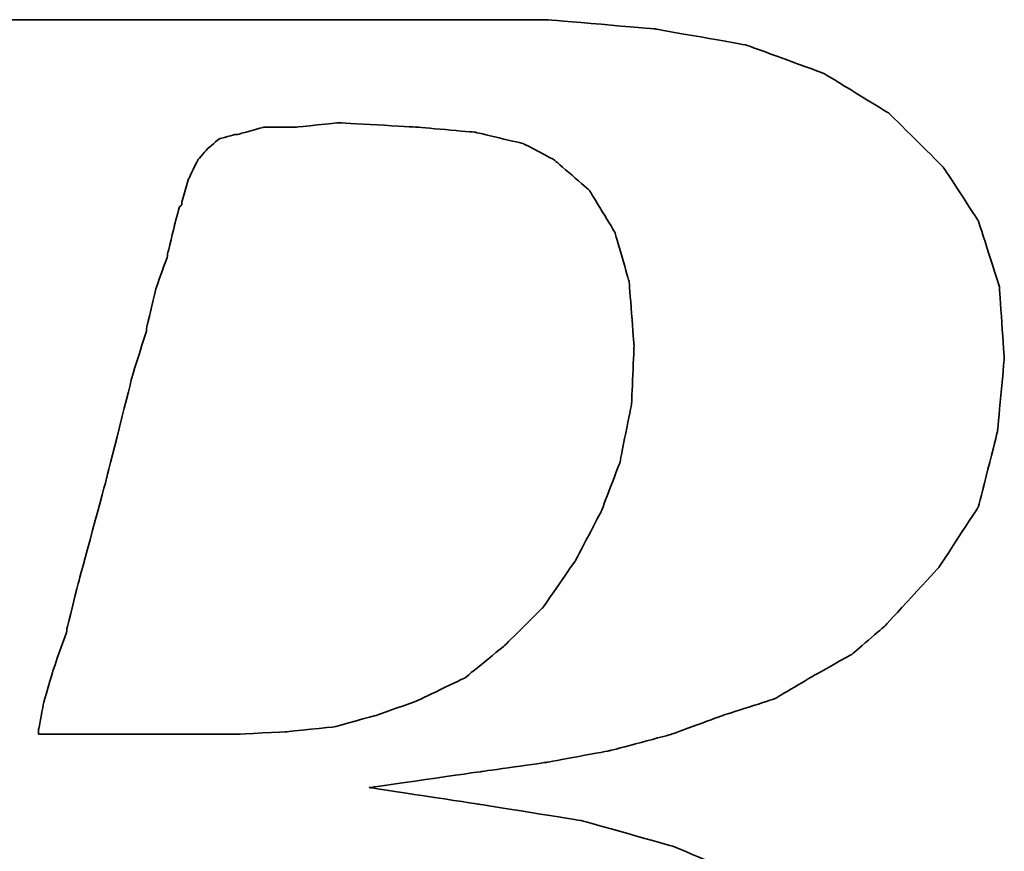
# Model space of a CAD drawing. Header units: millimetres. Extents: x 416 to 815, y 121 to 252.
# Tile 30 of 51: x 714.51 to 716.08, y 162.67 to 164. Entities that reach past the tile are written whole.
import ezdxf

# ---------------------------------------------------------------- set-up
doc = ezdxf.new("R2010")
doc.units = ezdxf.units.MM
doc.layers.add('DIM', color=4, linetype='CONTINUOUS')
doc.layers.add('layer 1', color=7, linetype='CONTINUOUS')

# ---------------------------------------------------------------- blocks, each defined once
blk = doc.blocks.new('TBI MOTION logo(完整正式版)')
at = {"layer": 'layer 1', "color": 22, "lineweight": 35}
for points, knots in [([(-64.65375, -6.86375), (-64.65375, -6.86375), (-64.84375, -7.29625), (-64.84375, -7.29625), (-64.84375, -7.29625), (-64.84375, -7.29625), (-64.86875, -7.34375), (-64.86875, -7.34375), (-64.86875, -7.34375), (-64.86875, -7.34375), (-64.86875, -7.36875), (-64.86875, -7.36875), (-64.86875, -7.36875), (-64.86875, -7.36875), (-65.15375, -7.65375), (-65.15375, -7.65375), (-65.15375, -7.65375), (-65.15375, -7.65375), (-65.17875, -7.65375), (-65.17875, -7.65375), (-65.17875, -7.65375), (-65.17875, -7.65375), (-65.20375, -7.67875), (-65.20375, -7.67875), (-65.20375, -7.67875), (-65.20375, -7.67875), (-65.58875, -7.87125), (-65.58875, -7.87125), (-65.58875, -7.87125), (-65.58875, -7.87125), (-65.63375, -7.87125), (-65.63375, -7.87125), (-65.63375, -7.87125), (-65.63375, -7.87125), (-65.65875, -7.89375), (-65.65875, -7.89375), (-65.65875, -7.89375), (-65.65875, -7.89375), (-66.09375, -7.94375), (-66.09375, -7.94375), (-66.09375, -7.94375), (-66.09375, -7.94375), (-66.11375, -7.94375), (-66.11375, -7.94375), (-66.11375, -7.94375), (-66.11375, -7.94375), (-66.16375, -7.94375), (-66.16375, -7.94375), (-66.16375, -7.94375), (-66.16375, -7.94375), (-66.30875, -7.94375), (-66.30875, -7.94375), (-66.30875, -7.94375), (-66.30875, -7.94375), (-66.69375, -7.94375), (-66.69375, -7.94375), (-66.69375, -7.94375), (-66.69375, -7.94375), (-67.07375, -7.94375), (-67.07375, -7.94375), (-67.07375, -7.94375), (-67.07375, -7.94375), (-67.12375, -7.94375), (-67.12375, -7.94375), (-67.12375, -7.94375), (-67.12375, -7.94375), (-67.12375, -7.96625), (-67.12375, -7.96625), (-67.12375, -7.96625), (-67.12375, -7.96625), (-67.14875, -7.99125), (-67.14875, -7.99125), (-67.14875, -7.99125), (-67.14875, -7.99125), (-67.24375, -8.34875), (-67.24375, -8.34875), (-67.24375, -8.34875), (-67.24375, -8.34875), (-67.31375, -8.68625), (-67.31375, -8.68625), (-67.31375, -8.68625), (-67.31375, -8.68625), (-67.26875, -8.68625), (-67.26875, -8.68625), (-67.26875, -8.68625), (-67.26875, -8.68625), (-67.07375, -8.68625), (-67.07375, -8.68625), (-67.07375, -8.68625), (-67.07375, -8.68625), (-66.54875, -8.68625), (-66.54875, -8.68625), (-66.54875, -8.68625), (-66.54875, -8.68625), (-65.82625, -8.68625), (-65.82625, -8.68625), (-65.82625, -8.68625), (-65.82625, -8.68625), (-65.01375, -8.68625), (-65.01375, -8.68625), (-65.01375, -8.68625), (-65.01375, -8.68625), (-64.05375, -8.68625), (-64.05375, -8.68625), (-64.05375, -8.68625), (-64.05375, -8.68625), (-62.08375, -8.68625), (-62.08375, -8.68625), (-62.08375, -8.68625), (-62.08375, -8.68625), (-60.06875, -8.68625), (-60.06875, -8.68625), (-60.06875, -8.68625), (-60.06875, -8.68625), (-59.10875, -8.68625), (-59.10875, -8.68625), (-59.10875, -8.68625), (-59.10875, -8.68625), (-58.29375, -8.68625), (-58.29375, -8.68625), (-58.29375, -8.68625), (-58.29375, -8.68625), (-57.57375, -8.68625), (-57.57375, -8.68625), (-57.57375, -8.68625), (-57.57375, -8.68625), (-57.04875, -8.68625), (-57.04875, -8.68625), (-57.04875, -8.68625), (-57.04875, -8.68625), (-56.85375, -8.68625), (-56.85375, -8.68625), (-56.85375, -8.68625), (-56.85375, -8.68625), (-56.70875, -8.68625), (-56.70875, -8.68625), (-56.70875, -8.68625), (-56.70875, -8.68625), (-56.61375, -8.68625), (-56.61375, -8.68625), (-56.61375, -8.68625), (-56.61375, -8.68625), (-56.56875, -8.68625), (-56.56875, -8.68625), (-56.56875, -8.68625), (-56.56875, -8.68625), (-55.65375, -8.63875), (-55.65375, -8.63875), (-55.65375, -8.63875), (-55.65375, -8.63875), (-54.76875, -8.51875), (-54.76875, -8.51875), (-54.76875, -8.51875), (-54.76875, -8.51875), (-53.90375, -8.30375), (-53.90375, -8.30375), (-53.90375, -8.30375), (-53.90375, -8.30375), (-53.08875, -8.03875), (-53.08875, -8.03875), (-53.08875, -8.03875), (-53.08875, -8.03875), (-52.34375, -7.65375), (-52.34375, -7.65375), (-52.34375, -7.65375), (-52.34375, -7.65375), (-51.69875, -7.29625), (-51.69875, -7.29625), (-51.69875, -7.29625), (-51.69875, -7.29625), (-51.21875, -6.91125), (-51.21875, -6.91125), (-51.21875, -6.91125), (-51.21875, -6.91125), (-50.83375, -6.50375), (-50.83375, -6.50375), (-50.83375, -6.50375), (-50.83375, -6.50375), (-50.44875, -5.94875), (-50.44875, -5.94875), (-50.44875, -5.94875), (-50.44875, -5.94875), (-50.13875, -5.30375), (-50.13875, -5.30375), (-50.13875, -5.30375), (-50.13875, -5.30375), (-49.99375, -4.65375), (-49.99375, -4.65375), (-49.99375, -4.65375), (-49.99375, -4.65375), (-49.92375, -3.98375), (-49.92375, -3.98375), (-49.92375, -3.98375), (-49.92375, -3.98375), (-49.99375, -3.19374), (-49.99375, -3.19374), (-49.99375, -3.19374), (-49.99375, -3.19374), (-50.23374, -2.44874), (-50.23374, -2.44874), (-50.23374, -2.44874), (-50.23374, -2.44874), (-50.59375, -1.87374), (-50.59375, -1.87374), (-50.59375, -1.87374), (-50.59375, -1.87374), (-51.09875, -1.31874), (-51.09875, -1.31874), (-51.09875, -1.31874), (-51.09875, -1.31874), (-51.74375, -0.81875), (-51.74375, -0.81875), (-51.74375, -0.81875), (-51.74375, -0.81875), (-52.53875, -0.48125), (-52.53875, -0.48125), (-52.53875, -0.48125), (-52.53875, -0.48125), (-53.47375, -0.21875), (-53.47375, -0.21875), (-53.47375, -0.21875), (-53.47375, -0.21875), (-54.52875, -0.04874), (-54.52875, -0.04874), (-54.52875, -0.04874), (-54.52875, -0.04874), (-55.65375, 0.12125), (-55.65375, 0.12125), (-55.65375, 0.12125), (-55.65375, 0.12125), (-54.50375, 0.28624), (-54.50375, 0.28624), (-54.50375, 0.28624), (-54.50375, 0.28624), (-53.83375, 0.38124), (-53.83375, 0.38124), (-53.83375, 0.38124), (-53.83375, 0.38124), (-53.18375, 0.50125), (-53.18375, 0.50125), (-53.18375, 0.50125), (-53.18375, 0.50125), (-52.55875, 0.66874), (-52.55875, 0.66874), (-52.55875, 0.66874), (-52.55875, 0.66874), (-52.03375, 0.86124), (-52.03375, 0.86124), (-52.03375, 0.86124), (-52.03375, 0.86124), (-51.50374, 1.03124), (-51.50374, 1.03124), (-51.50374, 1.03124), (-51.50374, 1.03124), (-51.09875, 1.27125), (-51.09875, 1.27125), (-51.09875, 1.27125), (-51.09875, 1.27125), (-50.71375, 1.48624), (-50.71375, 1.48624), (-50.71375, 1.48624), (-50.71375, 1.48624), (-50.37625, 1.77625), (-50.37625, 1.77625), (-50.37625, 1.77625), (-50.37625, 1.77625), (-49.82375, 2.37625), (-49.82375, 2.37625), (-49.82375, 2.37625), (-49.82375, 2.37625), (-49.41875, 2.99625), (-49.41875, 2.99625), (-49.41875, 2.99625), (-49.41875, 2.99625), (-49.22375, 3.76625), (-49.22375, 3.76625), (-49.22375, 3.76625), (-49.22375, 3.76625), (-49.15375, 4.50874), (-49.15375, 4.50874), (-49.15375, 4.50874), (-49.15375, 4.50874), (-49.20375, 5.25125), (-49.20375, 5.25125), (-49.20375, 5.25125), (-49.20375, 5.25125), (-49.41875, 5.92625), (-49.41875, 5.92625), (-49.41875, 5.92625), (-49.41875, 5.92625), (-49.77875, 6.47625), (-49.77875, 6.47625), (-49.77875, 6.47625), (-49.77875, 6.47625), (-50.33125, 7.02624), (-50.33125, 7.02624), (-50.33125, 7.02624), (-50.33125, 7.02624), (-51.00125, 7.43625), (-51.00125, 7.43625), (-51.00125, 7.43625), (-51.00125, 7.43625), (-51.79375, 7.72625), (-51.79375, 7.72625), (-51.79375, 7.72625), (-51.79375, 7.72625), (-52.72875, 7.89124), (-52.72875, 7.89124), (-52.72875, 7.89124), (-52.72875, 7.89124), (-53.83375, 7.98625), (-53.83375, 7.98625), (-53.83375, 7.98625), (-53.83375, 7.98625), (-53.92875, 7.98625), (-53.92875, 7.98625), (-53.92875, 7.98625), (-53.92875, 7.98625), (-54.26375, 7.98625), (-54.26375, 7.98625), (-54.26375, 7.98625), (-54.26375, 7.98625), (-54.74375, 7.98625), (-54.74375, 7.98625), (-54.74375, 7.98625), (-54.74375, 7.98625), (-55.36875, 7.98625), (-55.36875, 7.98625), (-55.36875, 7.98625), (-55.36875, 7.98625), (-56.13375, 7.98625), (-56.13375, 7.98625), (-56.13375, 7.98625), (-56.13375, 7.98625), (-56.94875, 7.98625), (-56.94875, 7.98625), (-56.94875, 7.98625), (-56.94875, 7.98625), (-58.77625, 7.98625), (-58.77625, 7.98625), (-58.77625, 7.98625), (-58.77625, 7.98625), (-60.59875, 7.98625), (-60.59875, 7.98625), (-60.59875, 7.98625), (-60.59875, 7.98625), (-61.41375, 7.98625), (-61.41375, 7.98625), (-61.41375, 7.98625), (-61.41375, 7.98625), (-62.17875, 7.98625), (-62.17875, 7.98625), (-62.17875, 7.98625), (-62.17875, 7.98625), (-62.80375, 7.98625), (-62.80375, 7.98625), (-62.80375, 7.98625), (-62.80375, 7.98625), (-63.30625, 7.98625), (-63.30625, 7.98625), (-63.30625, 7.98625), (-63.30625, 7.98625), (-63.57375, 7.98625), (-63.57375, 7.98625), (-63.57375, 7.98625), (-63.57375, 7.98625), (-63.57375, 7.96375), (-63.57375, 7.96375), (-63.57375, 7.96375), (-63.57375, 7.96375), (-63.59875, 7.94125), (-63.59875, 7.94125), (-63.59875, 7.94125), (-63.59875, 7.94125), (-63.69375, 7.55625), (-63.69375, 7.55625), (-63.69375, 7.55625), (-63.69375, 7.55625), (-63.76375, 7.24624), (-63.76375, 7.24624), (-63.76375, 7.24624), (-63.76375, 7.24624), (-63.23875, 7.24624), (-63.23875, 7.24624), (-63.23875, 7.24624), (-63.23875, 7.24624), (-62.75875, 7.24624), (-62.75875, 7.24624), (-62.75875, 7.24624), (-62.75875, 7.24624), (-62.61125, 7.24624), (-62.61125, 7.24624), (-62.61125, 7.24624), (-62.61125, 7.24624), (-62.56625, 7.24624), (-62.56625, 7.24624), (-62.56625, 7.24624), (-62.56625, 7.24624), (-62.22875, 7.24624), (-62.22875, 7.24624), (-62.22875, 7.24624), (-62.22875, 7.24624), (-62.20375, 7.24624), (-62.20375, 7.24624), (-62.20375, 7.24624), (-62.20375, 7.24624), (-62.17875, 7.21875), (-62.17875, 7.21875), (-62.17875, 7.21875), (-62.17875, 7.21875), (-61.96375, 7.17125), (-61.96375, 7.17125), (-61.96375, 7.17125), (-61.96375, 7.17125), (-61.72375, 7.12624), (-61.72375, 7.12624), (-61.72375, 7.12624), (-61.72375, 7.12624), (-61.70375, 7.12624), (-61.70375, 7.12624), (-61.70375, 7.12624), (-61.70375, 7.12624), (-61.55875, 7.07624), (-61.55875, 7.07624), (-61.55875, 7.07624), (-61.55875, 7.07624), (-61.50875, 7.07624), (-61.50875, 7.07624), (-61.50875, 7.07624), (-61.50875, 7.07624), (-61.48375, 7.02624), (-61.48375, 7.02624), (-61.48375, 7.02624), (-61.48375, 7.02624), (-61.31875, 6.83375), (-61.31875, 6.83375), (-61.31875, 6.83375), (-61.31875, 6.83375), (-61.29375, 6.81125), (-61.29375, 6.81125), (-61.29375, 6.81125), (-61.29375, 6.81125), (-61.29375, 6.78625), (-61.29375, 6.78625), (-61.29375, 6.78625), (-61.29375, 6.78625), (-61.19875, 6.50124), (-61.19875, 6.50124), (-61.19875, 6.50124), (-61.19875, 6.50124), (-61.17375, 6.45124), (-61.17375, 6.45124), (-61.17375, 6.45124), (-61.17375, 6.45124), (-61.19875, 6.40625), (-61.19875, 6.40625), (-61.19875, 6.40625), (-61.19875, 6.40625), (-61.26875, 5.99624), (-61.26875, 5.99624), (-61.26875, 5.99624), (-61.26875, 5.99624), (-61.26875, 5.85125), (-61.26875, 5.85125), (-61.26875, 5.85125), (-61.26875, 5.85125), (-61.26875, 5.82625), (-61.26875, 5.82625), (-61.26875, 5.82625), (-61.26875, 5.82625), (-61.29375, 5.80625), (-61.29375, 5.80625), (-61.29375, 5.80625), (-61.29375, 5.80625), (-61.34125, 5.66125), (-61.34125, 5.66125), (-61.34125, 5.66125), (-61.34125, 5.66125), (-61.41375, 5.44625), (-61.41375, 5.44625), (-61.41375, 5.44625), (-61.41375, 5.44625), (-61.48375, 5.15625), (-61.48375, 5.15625), (-61.48375, 5.15625), (-61.48375, 5.15625), (-61.58375, 4.82124), (-61.58375, 4.82124), (-61.58375, 4.82124), (-61.58375, 4.82124), (-61.79875, 4.00375), (-61.79875, 4.00375), (-61.79875, 4.00375), (-61.79875, 4.00375), (-62.05875, 2.99625), (-62.05875, 2.99625), (-62.05875, 2.99625), (-62.05875, 2.99625), (-62.34875, 1.91625), (-62.34875, 1.91625), (-62.34875, 1.91625), (-62.34875, 1.91625), (-62.97375, -0.41124), (-62.97375, -0.41124), (-62.97375, -0.41124), (-62.97375, -0.41124), (-63.59875, -2.75875), (-63.59875, -2.75875), (-63.59875, -2.75875), (-63.59875, -2.75875), (-63.88375, -3.86374), (-63.88375, -3.86374), (-63.88375, -3.86374), (-63.88375, -3.86374), (-64.14875, -4.82374), (-64.14875, -4.82374), (-64.14875, -4.82374), (-64.14875, -4.82374), (-64.36375, -5.64125), (-64.36375, -5.64125), (-64.36375, -5.64125), (-64.36375, -5.64125), (-64.43625, -5.97625), (-64.43625, -5.97625), (-64.43625, -5.97625), (-64.43625, -5.97625), (-64.50875, -6.28625), (-64.50875, -6.28625), (-64.50875, -6.28625), (-64.50875, -6.28625), (-64.50875, -6.30875), (-64.50875, -6.30875), (-64.50875, -6.30875), (-64.50875, -6.30875), (-64.57875, -6.50375), (-64.57875, -6.50375), (-64.57875, -6.50375), (-64.57875, -6.50375), (-64.62875, -6.69625), (-64.62875, -6.69625), (-64.62875, -6.69625), (-64.62875, -6.69625), (-64.62875, -6.76875), (-64.62875, -6.76875), (-64.62875, -6.76875), (-64.62875, -6.76875), (-64.62875, -6.81375), (-64.62875, -6.81375), (-64.62875, -6.81375), (-64.62875, -6.81375), (-64.62875, -6.83875), (-64.62875, -6.83875), (-64.62875, -6.83875), (-64.62875, -6.83875), (-64.65375, -6.86375), (-64.65375, -6.86375)], [0, 0, 0, 0, 0.00719424, 0.00719424, 0.00719424, 0.00719425, 0.01438849, 0.01438849, 0.01438849, 0.0143885, 0.02158273, 0.02158273, 0.02158273, 0.02158274, 0.02877698, 0.02877698, 0.02877698, 0.02877699, 0.03597122, 0.03597122, 0.03597122, 0.03597123, 0.04316547, 0.04316547, 0.04316547, 0.04316548, 0.05035971, 0.05035971, 0.05035971, 0.05035972, 0.05755396, 0.05755396, 0.05755396, 0.05755397, 0.0647482, 0.0647482, 0.0647482, 0.06474821, 0.07194245, 0.07194245, 0.07194245, 0.07194246, 0.07913669, 0.07913669, 0.07913669, 0.0791367, 0.08633094, 0.08633094, 0.08633094, 0.08633095, 0.09352518, 0.09352518, 0.09352518, 0.09352519, 0.10071942, 0.10071942, 0.10071942, 0.10071943, 0.10791367, 0.10791367, 0.10791367, 0.10791368, 0.11510791, 0.11510791, 0.11510791, 0.11510792, 0.12230216, 0.12230216, 0.12230216, 0.12230217, 0.1294964, 0.1294964, 0.1294964, 0.12949641, 0.13669065, 0.13669065, 0.13669065, 0.13669066, 0.14388489, 0.14388489, 0.14388489, 0.1438849, 0.15107914, 0.15107914, 0.15107914, 0.15107915, 0.15827338, 0.15827338, 0.15827338, 0.15827339, 0.16546763, 0.16546763, 0.16546763, 0.16546764, 0.17266187, 0.17266187, 0.17266187, 0.17266188, 0.17985612, 0.17985612, 0.17985612, 0.17985613, 0.18705036, 0.18705036, 0.18705036, 0.18705037, 0.1942446, 0.1942446, 0.1942446, 0.19424461, 0.20143885, 0.20143885, 0.20143885, 0.20143886, 0.20863309, 0.20863309, 0.20863309, 0.2086331, 0.21582734, 0.21582734, 0.21582734, 0.21582735, 0.22302158, 0.22302158, 0.22302158, 0.22302159, 0.23021583, 0.23021583, 0.23021583, 0.23021584, 0.23741007, 0.23741007, 0.23741007, 0.23741008, 0.24460432, 0.24460432, 0.24460432, 0.24460433, 0.25179856, 0.25179856, 0.25179856, 0.25179857, 0.25899281, 0.25899281, 0.25899281, 0.25899282, 0.26618705, 0.26618705, 0.26618705, 0.26618706, 0.27338129, 0.27338129, 0.27338129, 0.2733813, 0.28057554, 0.28057554, 0.28057554, 0.28057555, 0.28776978, 0.28776978, 0.28776978, 0.28776979, 0.29496403, 0.29496403, 0.29496403, 0.29496404, 0.30215827, 0.30215827, 0.30215827, 0.30215828, 0.30935252, 0.30935252, 0.30935252, 0.30935253, 0.31654676, 0.31654676, 0.31654676, 0.31654677, 0.32374101, 0.32374101, 0.32374101, 0.32374102, 0.33093525, 0.33093525, 0.33093525, 0.33093526, 0.3381295, 0.3381295, 0.3381295, 0.33812951, 0.34532374, 0.34532374, 0.34532374, 0.34532375, 0.35251799, 0.35251799, 0.35251799, 0.352518, 0.35971223, 0.35971223, 0.35971223, 0.35971224, 0.36690647, 0.36690647, 0.36690647, 0.36690648, 0.37410072, 0.37410072, 0.37410072, 0.37410073, 0.38129496, 0.38129496, 0.38129496, 0.38129497, 0.38848921, 0.38848921, 0.38848921, 0.38848922, 0.39568345, 0.39568345, 0.39568345, 0.39568346, 0.4028777, 0.4028777, 0.4028777, 0.40287771, 0.41007194, 0.41007194, 0.41007194, 0.41007195, 0.41726619, 0.41726619, 0.41726619, 0.4172662, 0.42446043, 0.42446043, 0.42446043, 0.42446044, 0.43165468, 0.43165468, 0.43165468, 0.43165469, 0.43884892, 0.43884892, 0.43884892, 0.43884893, 0.44604317, 0.44604317, 0.44604317, 0.44604318, 0.45323741, 0.45323741, 0.45323741, 0.45323742, 0.46043165, 0.46043165, 0.46043165, 0.46043166, 0.4676259, 0.4676259, 0.4676259, 0.46762591, 0.47482014, 0.47482014, 0.47482014, 0.47482015, 0.48201439, 0.48201439, 0.48201439, 0.4820144, 0.48920863, 0.48920863, 0.48920863, 0.48920864, 0.49640288, 0.49640288, 0.49640288, 0.49640289, 0.50359712, 0.50359712, 0.50359712, 0.50359713, 0.51079137, 0.51079137, 0.51079137, 0.51079138, 0.51798561, 0.51798561, 0.51798561, 0.51798562, 0.52517986, 0.52517986, 0.52517986, 0.52517987, 0.5323741, 0.5323741, 0.5323741, 0.53237411, 0.53956835, 0.53956835, 0.53956835, 0.53956836, 0.54676259, 0.54676259, 0.54676259, 0.5467626, 0.55395683, 0.55395683, 0.55395683, 0.55395684, 0.56115108, 0.56115108, 0.56115108, 0.56115109, 0.56834532, 0.56834532, 0.56834532, 0.56834533, 0.57553957, 0.57553957, 0.57553957, 0.57553958, 0.58273381, 0.58273381, 0.58273381, 0.58273382, 0.58992806, 0.58992806, 0.58992806, 0.58992807, 0.5971223, 0.5971223, 0.5971223, 0.59712231, 0.60431655, 0.60431655, 0.60431655, 0.60431656, 0.61151079, 0.61151079, 0.61151079, 0.6115108, 0.61870504, 0.61870504, 0.61870504, 0.61870505, 0.62589928, 0.62589928, 0.62589928, 0.62589929, 0.63309353, 0.63309353, 0.63309353, 0.63309354, 0.64028777, 0.64028777, 0.64028777, 0.64028778, 0.64748201, 0.64748201, 0.64748201, 0.64748202, 0.65467626, 0.65467626, 0.65467626, 0.65467627, 0.6618705, 0.6618705, 0.6618705, 0.66187051, 0.66906475, 0.66906475, 0.66906475, 0.66906476, 0.67625899, 0.67625899, 0.67625899, 0.676259, 0.68345324, 0.68345324, 0.68345324, 0.68345325, 0.69064748, 0.69064748, 0.69064748, 0.69064749, 0.69784173, 0.69784173, 0.69784173, 0.69784174, 0.70503597, 0.70503597, 0.70503597, 0.70503598, 0.71223022, 0.71223022, 0.71223022, 0.71223023, 0.71942446, 0.71942446, 0.71942446, 0.71942447, 0.72661871, 0.72661871, 0.72661871, 0.72661872, 0.73381295, 0.73381295, 0.73381295, 0.73381296, 0.74100719, 0.74100719, 0.74100719, 0.7410072, 0.74820144, 0.74820144, 0.74820144, 0.74820145, 0.75539568, 0.75539568, 0.75539568, 0.75539569, 0.76258993, 0.76258993, 0.76258993, 0.76258994, 0.76978417, 0.76978417, 0.76978417, 0.76978418, 0.77697842, 0.77697842, 0.77697842, 0.77697843, 0.78417266, 0.78417266, 0.78417266, 0.78417267, 0.79136691, 0.79136691, 0.79136691, 0.79136692, 0.79856115, 0.79856115, 0.79856115, 0.79856116, 0.8057554, 0.8057554, 0.8057554, 0.80575541, 0.81294964, 0.81294964, 0.81294964, 0.81294965, 0.82014388, 0.82014388, 0.82014388, 0.82014389, 0.82733813, 0.82733813, 0.82733813, 0.82733814, 0.83453237, 0.83453237, 0.83453237, 0.83453238, 0.84172662, 0.84172662, 0.84172662, 0.84172663, 0.84892086, 0.84892086, 0.84892086, 0.84892087, 0.85611511, 0.85611511, 0.85611511, 0.85611512, 0.86330935, 0.86330935, 0.86330935, 0.86330936, 0.8705036, 0.8705036, 0.8705036, 0.87050361, 0.87769784, 0.87769784, 0.87769784, 0.87769785, 0.88489209, 0.88489209, 0.88489209, 0.8848921, 0.89208633, 0.89208633, 0.89208633, 0.89208634, 0.89928058, 0.89928058, 0.89928058, 0.89928059, 0.90647482, 0.90647482, 0.90647482, 0.90647483, 0.91366906, 0.91366906, 0.91366906, 0.91366907, 0.92086331, 0.92086331, 0.92086331, 0.92086332, 0.92805755, 0.92805755, 0.92805755, 0.92805756, 0.9352518, 0.9352518, 0.9352518, 0.93525181, 0.94244604, 0.94244604, 0.94244604, 0.94244605, 0.94964029, 0.94964029, 0.94964029, 0.9496403, 0.95683453, 0.95683453, 0.95683453, 0.95683454, 0.96402878, 0.96402878, 0.96402878, 0.96402879, 0.97122302, 0.97122302, 0.97122302, 0.97122303, 0.97841727, 0.97841727, 0.97841727, 0.97841728, 0.98561151, 0.98561151, 0.98561151, 0.98561152, 0.99280576, 0.99280576, 0.99280576, 0.99280577, 1, 1, 1, 1]), ([(-57.50375, 6.35625), (-57.50375, 6.35625), (-57.57375, 6.11625), (-57.57375, 6.11625), (-57.57375, 6.11625), (-57.57375, 6.11625), (-57.57375, 6.09125), (-57.57375, 6.09125), (-57.57375, 6.09125), (-57.57375, 6.09125), (-57.59875, 6.06625), (-57.59875, 6.06625), (-57.59875, 6.06625), (-57.59875, 6.06625), (-57.64875, 5.87625), (-57.64875, 5.87625), (-57.64875, 5.87625), (-57.64875, 5.87625), (-57.71875, 5.58875), (-57.71875, 5.58875), (-57.71875, 5.58875), (-57.71875, 5.58875), (-57.71875, 5.56625), (-57.71875, 5.56625), (-57.71875, 5.56625), (-57.71875, 5.56625), (-57.83875, 5.23125), (-57.83875, 5.23125), (-57.83875, 5.23125), (-57.83875, 5.23125), (-57.93625, 4.82124), (-57.93625, 4.82124), (-57.93625, 4.82124), (-57.93625, 4.82124), (-57.93625, 4.79624), (-57.93625, 4.79624), (-57.93625, 4.79624), (-57.93625, 4.79624), (-58.07875, 4.34125), (-58.07875, 4.34125), (-58.07875, 4.34125), (-58.07875, 4.34125), (-58.34375, 3.28625), (-58.34375, 3.28625), (-58.34375, 3.28625), (-58.34375, 3.28625), (-58.62875, 2.23124), (-58.62875, 2.23124), (-58.62875, 2.23124), (-58.62875, 2.23124), (-58.74875, 1.75125), (-58.74875, 1.75125), (-58.74875, 1.75125), (-58.74875, 1.75125), (-58.74875, 1.72625), (-58.74875, 1.72625), (-58.74875, 1.72625), (-58.74875, 1.72625), (-58.89375, 1.31625), (-58.89375, 1.31625), (-58.89375, 1.31625), (-58.89375, 1.31625), (-58.98875, 0.98124), (-58.98875, 0.98124), (-58.98875, 0.98124), (-58.98875, 0.98124), (-59.03875, 0.71625), (-59.03875, 0.71625), (-59.03875, 0.71625), (-59.03875, 0.71625), (-59.03875, 0.66874), (-59.03875, 0.66874), (-59.03875, 0.66874), (-59.03875, 0.66874), (-58.91875, 0.66874), (-58.91875, 0.66874), (-58.91875, 0.66874), (-58.91875, 0.66874), (-58.53375, 0.66874), (-58.53375, 0.66874), (-58.53375, 0.66874), (-58.53375, 0.66874), (-58.10375, 0.66874), (-58.10375, 0.66874), (-58.10375, 0.66874), (-58.10375, 0.66874), (-57.66875, 0.66874), (-57.66875, 0.66874), (-57.66875, 0.66874), (-57.66875, 0.66874), (-57.33375, 0.66874), (-57.33375, 0.66874), (-57.33375, 0.66874), (-57.33375, 0.66874), (-57.09375, 0.66874), (-57.09375, 0.66874), (-57.09375, 0.66874), (-57.09375, 0.66874), (-56.99875, 0.66874), (-56.99875, 0.66874), (-56.99875, 0.66874), (-56.99875, 0.66874), (-56.49375, 0.69374), (-56.49375, 0.69374), (-56.49375, 0.69374), (-56.49375, 0.69374), (-56.01375, 0.74374), (-56.01375, 0.74374), (-56.01375, 0.74374), (-56.01375, 0.74374), (-55.58375, 0.86124), (-55.58375, 0.86124), (-55.58375, 0.86124), (-55.58375, 0.86124), (-55.17375, 1.00624), (-55.17375, 1.00624), (-55.17375, 1.00624), (-55.17375, 1.00624), (-54.67375, 1.24625), (-54.67375, 1.24625), (-54.67375, 1.24625), (-54.67375, 1.24625), (-54.26375, 1.58124), (-54.26375, 1.58124), (-54.26375, 1.58124), (-54.26375, 1.58124), (-53.87875, 1.96374), (-53.87875, 1.96374), (-53.87875, 1.96374), (-53.87875, 1.96374), (-53.54375, 2.44625), (-53.54375, 2.44625), (-53.54375, 2.44625), (-53.54375, 2.44625), (-53.27875, 2.95125), (-53.27875, 2.95125), (-53.27875, 2.95125), (-53.27875, 2.95125), (-53.08875, 3.45124), (-53.08875, 3.45124), (-53.08875, 3.45124), (-53.08875, 3.45124), (-52.96875, 4.05124), (-52.96875, 4.05124), (-52.96875, 4.05124), (-52.96875, 4.05124), (-52.94375, 4.65125), (-52.94375, 4.65125), (-52.94375, 4.65125), (-52.94375, 4.65125), (-52.99375, 5.30125), (-52.99375, 5.30125), (-52.99375, 5.30125), (-52.99375, 5.30125), (-53.13875, 5.80625), (-53.13875, 5.80625), (-53.13875, 5.80625), (-53.13875, 5.80625), (-53.39875, 6.23625), (-53.39875, 6.23625), (-53.39875, 6.23625), (-53.39875, 6.23625), (-53.75875, 6.54875), (-53.75875, 6.54875), (-53.75875, 6.54875), (-53.75875, 6.54875), (-54.07375, 6.71625), (-54.07375, 6.71625), (-54.07375, 6.71625), (-54.07375, 6.71625), (-54.57375, 6.83375), (-54.57375, 6.83375), (-54.57375, 6.83375), (-54.57375, 6.83375), (-55.17375, 6.88625), (-55.17375, 6.88625), (-55.17375, 6.88625), (-55.17375, 6.88625), (-55.96875, 6.93125), (-55.96875, 6.93125), (-55.96875, 6.93125), (-55.96875, 6.93125), (-56.39875, 6.88625), (-56.39875, 6.88625), (-56.39875, 6.88625), (-56.39875, 6.88625), (-56.42125, 6.88625), (-56.42125, 6.88625), (-56.42125, 6.88625), (-56.42125, 6.88625), (-56.73375, 6.88625), (-56.73375, 6.88625), (-56.73375, 6.88625), (-56.73375, 6.88625), (-56.99875, 6.81125), (-56.99875, 6.81125), (-56.99875, 6.81125), (-56.99875, 6.81125), (-57.02375, 6.81125), (-57.02375, 6.81125), (-57.02375, 6.81125), (-57.02375, 6.81125), (-57.18875, 6.76625), (-57.18875, 6.76625), (-57.18875, 6.76625), (-57.18875, 6.76625), (-57.30875, 6.66625), (-57.30875, 6.66625), (-57.30875, 6.66625), (-57.30875, 6.66625), (-57.40875, 6.54875), (-57.40875, 6.54875), (-57.40875, 6.54875), (-57.40875, 6.54875), (-57.50375, 6.35625), (-57.50375, 6.35625)], [0, 0, 0, 0, 0.01851852, 0.01851852, 0.01851852, 0.01851853, 0.03703704, 0.03703704, 0.03703704, 0.03703705, 0.05555556, 0.05555556, 0.05555556, 0.05555557, 0.07407407, 0.07407407, 0.07407407, 0.07407408, 0.09259259, 0.09259259, 0.09259259, 0.0925926, 0.11111111, 0.11111111, 0.11111111, 0.11111112, 0.12962963, 0.12962963, 0.12962963, 0.12962964, 0.14814815, 0.14814815, 0.14814815, 0.14814816, 0.16666667, 0.16666667, 0.16666667, 0.16666668, 0.18518519, 0.18518519, 0.18518519, 0.1851852, 0.2037037, 0.2037037, 0.2037037, 0.20370371, 0.22222222, 0.22222222, 0.22222222, 0.22222223, 0.24074074, 0.24074074, 0.24074074, 0.24074075, 0.25925926, 0.25925926, 0.25925926, 0.25925927, 0.27777778, 0.27777778, 0.27777778, 0.27777779, 0.2962963, 0.2962963, 0.2962963, 0.29629631, 0.31481481, 0.31481481, 0.31481481, 0.31481482, 0.33333333, 0.33333333, 0.33333333, 0.33333334, 0.35185185, 0.35185185, 0.35185185, 0.35185186, 0.37037037, 0.37037037, 0.37037037, 0.37037038, 0.38888889, 0.38888889, 0.38888889, 0.3888889, 0.40740741, 0.40740741, 0.40740741, 0.40740742, 0.42592593, 0.42592593, 0.42592593, 0.42592594, 0.44444444, 0.44444444, 0.44444444, 0.44444445, 0.46296296, 0.46296296, 0.46296296, 0.46296297, 0.48148148, 0.48148148, 0.48148148, 0.48148149, 0.5, 0.5, 0.5, 0.50000001, 0.51851852, 0.51851852, 0.51851852, 0.51851853, 0.53703704, 0.53703704, 0.53703704, 0.53703705, 0.55555556, 0.55555556, 0.55555556, 0.55555557, 0.57407407, 0.57407407, 0.57407407, 0.57407408, 0.59259259, 0.59259259, 0.59259259, 0.5925926, 0.61111111, 0.61111111, 0.61111111, 0.61111112, 0.62962963, 0.62962963, 0.62962963, 0.62962964, 0.64814815, 0.64814815, 0.64814815, 0.64814816, 0.66666667, 0.66666667, 0.66666667, 0.66666668, 0.68518519, 0.68518519, 0.68518519, 0.6851852, 0.7037037, 0.7037037, 0.7037037, 0.70370371, 0.72222222, 0.72222222, 0.72222222, 0.72222223, 0.74074074, 0.74074074, 0.74074074, 0.74074075, 0.75925926, 0.75925926, 0.75925926, 0.75925927, 0.77777778, 0.77777778, 0.77777778, 0.77777779, 0.7962963, 0.7962963, 0.7962963, 0.79629631, 0.81481481, 0.81481481, 0.81481481, 0.81481482, 0.83333333, 0.83333333, 0.83333333, 0.83333334, 0.85185185, 0.85185185, 0.85185185, 0.85185186, 0.87037037, 0.87037037, 0.87037037, 0.87037038, 0.88888889, 0.88888889, 0.88888889, 0.8888889, 0.90740741, 0.90740741, 0.90740741, 0.90740742, 0.92592593, 0.92592593, 0.92592593, 0.92592594, 0.94444444, 0.94444444, 0.94444444, 0.94444445, 0.96296296, 0.96296296, 0.96296296, 0.96296297, 0.98148148, 0.98148148, 0.98148148, 0.98148149, 1, 1, 1, 1])]:
    blk.add_open_spline(points, degree=3, knots=knots, dxfattribs=at)

msp = doc.modelspace()

# ---------------------------------------------------------------- block references
at = {"layer": 'DIM', "color": 7, "xscale": 0.1563722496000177, "yscale": 0.1563722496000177, "zscale": 0.1563722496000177}
msp.add_blockref('TBI MOTION logo(完整正式版)', (723.7687, 162.7543), dxfattribs=at)

doc.saveas('drawing.dxf')
